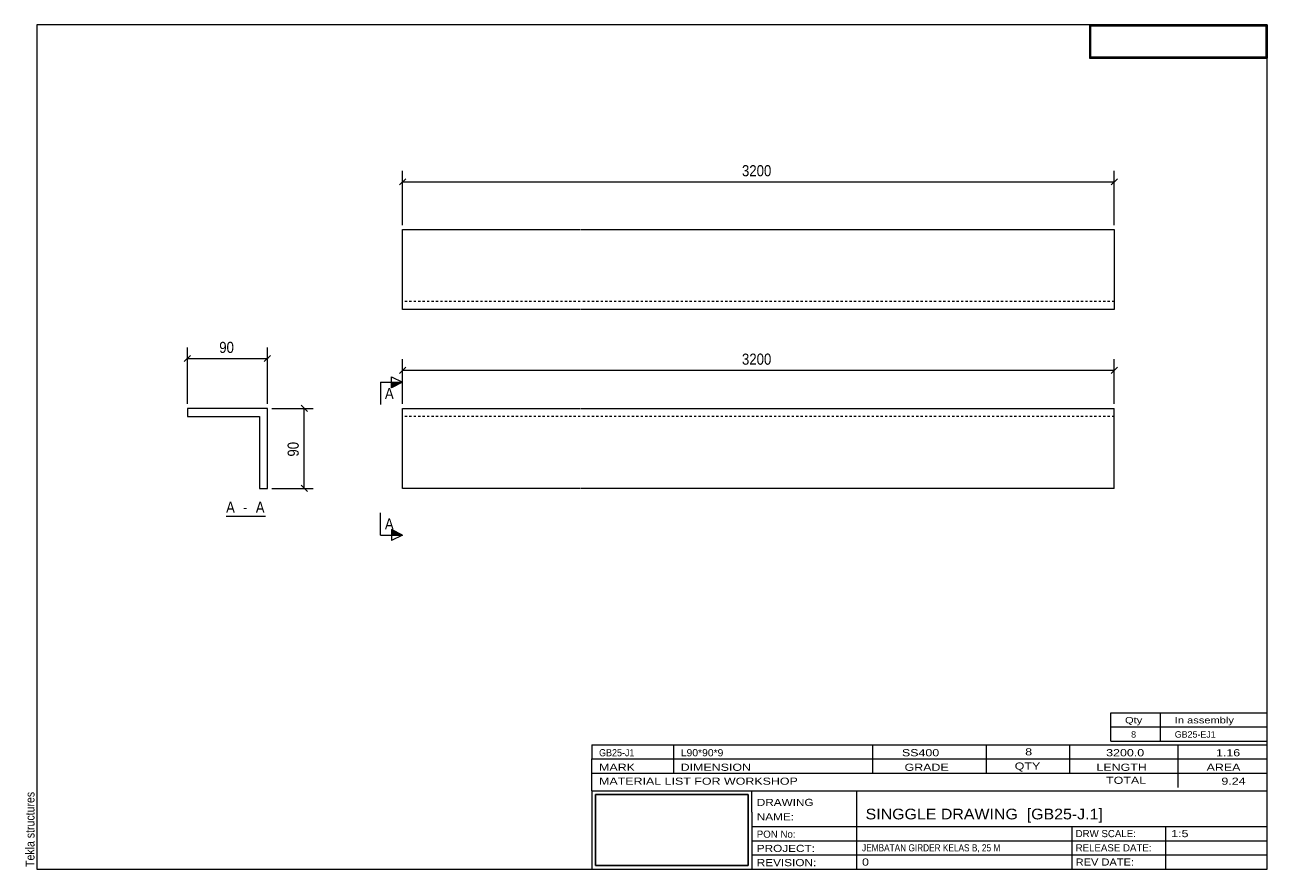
# Model space of a CAD drawing. Header units: millimetres. Extents: x 2 to 282, y 5 to 195.
import ezdxf

# ---------------------------------------------------------------- set-up
doc = ezdxf.new("R2010")
doc.units = ezdxf.units.MM
doc.linetypes.add('XKITLINE00', pattern=[0])
doc.linetypes.add('XKITLINE04', pattern=[3, 0.5, -0.5, 0.5, -0.5, 0.5, -0.5])
for name, color, linetype, lineweight in [('DrawingSheet', 5, 'Continuous', 0), ('OtherObjectType', 1, 'Continuous', 0), ('Part', 2, 'Continuous', 0), ('Section', 6, 'Continuous', 0), ('Z-DIMENSIONS', 1, 'Continuous', 0)]:
    doc.layers.add(name, color=color, linetype=linetype, lineweight=lineweight)
doc.styles.add('ARIAL', font='ARIAL.TTF')
doc.styles.add('ARIAL_NARROW', font='ARIALN.TTF')
picture_1 = doc.add_image_def('image1.jpg', size_in_pixel=(1304, 175))
picture_2 = doc.add_image_def('image2.jpg', size_in_pixel=(188, 71))

# ---------------------------------------------------------------- blocks, each defined once
blk = doc.blocks.new('*A1')
at = {"layer": 'Part', "linetype": 'XKITLINE00', "lineweight": 0}
for p, q in [((38.94, 108.69), (38.94, 106.89)), ((56.94, 108.69), (38.94, 108.69)), ((38.94, 106.89), (55.14, 106.89)), ((55.14, 106.89), (55.14, 90.69)), ((56.94, 90.69), (56.94, 108.69)), ((55.14, 90.69), (56.94, 90.69))]:
    blk.add_line(p, q, dxfattribs=at)
blk = doc.blocks.new('*A2')
at = {"layer": 'Part', "linetype": 'XKITLINE00', "lineweight": 0}
for p, q in [((87.38, 90.69), (87.38, 108.69)), ((87.38, 108.69), (127.38, 108.69)), ((127.48, 108.69), (207.48, 108.69)), ((207.58, 108.69), (247.58, 108.69)), ((247.58, 90.69), (247.58, 108.69)), ((127.38, 90.69), (87.38, 90.69)), ((207.48, 90.69), (127.48, 90.69)), ((247.58, 90.69), (207.58, 90.69))]:
    blk.add_line(p, q, dxfattribs=at)
at = {"layer": 'Part', "linetype": 'XKITLINE04', "lineweight": 0}
for p, q in [((127.38, 106.89), (87.38, 106.89)), ((207.48, 106.89), (127.48, 106.89)), ((247.58, 106.89), (207.58, 106.89))]:
    blk.add_line(p, q, dxfattribs=at)
blk = doc.blocks.new('*A3')
at = {"layer": 'Part', "linetype": 'XKITLINE00', "lineweight": 0}
for p, q in [((87.38, 130.94), (87.38, 148.94)), ((87.38, 148.94), (127.38, 148.94)), ((127.48, 148.94), (207.48, 148.94)), ((207.58, 148.94), (247.58, 148.94)), ((247.58, 148.94), (247.58, 130.94)), ((127.38, 130.94), (87.38, 130.94)), ((207.48, 130.94), (127.48, 130.94)), ((247.58, 130.94), (207.58, 130.94))]:
    blk.add_line(p, q, dxfattribs=at)
at = {"layer": 'Part', "linetype": 'XKITLINE04', "lineweight": 0}
for p, q in [((127.38, 132.74), (87.38, 132.74)), ((207.48, 132.74), (127.48, 132.74)), ((247.58, 132.74), (207.58, 132.74))]:
    blk.add_line(p, q, dxfattribs=at)
blk = doc.blocks.new('*A4')
at = {"layer": 'DrawingSheet', "linetype": 'XKITLINE00', "lineweight": 0}
for p, q in [((282, 195), (5, 195)), ((5, 195), (5, 5)), ((282, 5), (282, 195)), ((5, 5), (282, 5))]:
    blk.add_line(p, q, dxfattribs=at)
at = {"layer": 'DrawingSheet', "style": 'ARIAL', "width": 0.85}
blk.add_text('Tekla structures', height=2, rotation=90, dxfattribs=at).set_placement((4.5, 5.5))
blk = doc.blocks.new('*A5')
at = {"layer": 'OtherObjectType', "linetype": 'XKITLINE00', "lineweight": 0}
for p, q in [((242, 195), (282, 195)), ((242, 195), (242, 187.5)), ((282, 195), (282, 187.5)), ((242, 187.5), (282, 187.5))]:
    blk.add_line(p, q, dxfattribs=at)
image = blk.add_image(picture_1, insert=(242.25, 187.75), size_in_units=(39.5, 7))
blk = doc.blocks.new('*A6')
at = {"layer": 'OtherObjectType', "linetype": 'XKITLINE00', "lineweight": 0}
for p, q in [((246.8, 37), (246.8, 40.2)), ((246.8, 40.2), (282, 40.2)), ((258, 37), (258, 40.2)), ((282, 37), (282, 40.2)), ((246.8, 37), (282, 37)), ((246.8, 33.8), (246.8, 37)), ((258, 33.8), (258, 37)), ((282, 33.8), (282, 37)), ((246.8, 33.8), (282, 33.8))]:
    blk.add_line(p, q, dxfattribs=at)
at = {"layer": 'OtherObjectType', "style": 'ARIAL_NARROW'}
for s, width, p in [('Qty', 1.513248, (250, 37.8)), ('In assembly', 1.513248, (261.2, 37.8)), ('8', 1.211571, (251.38, 34.6)), ('GB25-EJ1', 1.211571, (261.2, 34.6))]:
    blk.add_text(s, height=1.44, dxfattribs=dict(at, width=width)).set_placement(p)
blk = doc.blocks.new('*A7')
at = {"layer": 'OtherObjectType', "linetype": 'XKITLINE00', "lineweight": 0}
for p, q in [((130, 33), (282, 33)), ((130, 33), (130, 29.8)), ((130, 33), (282, 33)), ((148.4, 29.8), (148.4, 33)), ((193.2, 29.8), (193.2, 33)), ((218.8, 29.8), (218.8, 33)), ((237.6, 29.8), (237.6, 33)), ((262, 29.8), (262, 33)), ((282, 29.8), (282, 33)), ((130, 29.8), (282, 29.8)), ((130, 29.8), (282, 29.8)), ((130, 26.6), (130, 29.8)), ((148.4, 26.6), (148.4, 29.8)), ((193.2, 26.6), (193.2, 29.8)), ((218.8, 26.6), (218.8, 29.8)), ((237.6, 26.6), (237.6, 29.8)), ((262, 26.6), (262, 29.8)), ((282, 26.6), (282, 29.8)), ((130, 26.6), (282, 26.6)), ((130, 22.6), (130, 26.6)), ((262, 23.4), (262, 26.6)), ((282, 22.6), (282, 26.6)), ((130, 22.6), (130, 5)), ((130, 22.6), (282, 22.6)), ((166, 17.8), (166, 22.6)), ((189.6, 14.6), (189.6, 22.6)), ((282, 17.8), (282, 22.6)), ((166, 17.8), (166, 5)), ((282, 14.6), (282, 17.8)), ((166, 14.6), (282, 14.6)), ((189.6, 5), (189.6, 14.6)), ((238.13, 11.4), (238.13, 14.6)), ((259.2, 5), (259.2, 14.6)), ((282, 11.4), (282, 14.6)), ((166, 11.4), (282, 11.4)), ((238.13, 5), (238.13, 11.4)), ((282, 8.2), (282, 11.4)), ((166, 8.2), (282, 8.2)), ((282, 5), (282, 8.2)), ((130, 5), (282, 5)), ((160, 5), (282, 5))]:
    blk.add_line(p, q, dxfattribs=at)
at = {"layer": 'OtherObjectType', "style": 'ARIAL_NARROW'}
for s, height, width, p in [('GB25-J1', 1.6, 1.100501, (131.6, 30.4)), ('L90*90*9', 1.6, 1.270501, (150, 30.4)), ('SS400', 1.6, 1.525501, (199.78, 30.4)), ('8', 1.6, 1.525501, (227.53, 30.6)), ('3200.0', 1.6, 1.525501, (245.76, 30.4)), ('1.16', 1.6, 1.525501, (270.48, 30.4)), ('MARK', 1.6, 1.525501, (131.6, 27.13)), ('DIMENSION', 1.6, 1.525501, (149.97, 27.13)), ('GRADE', 1.6, 1.525501, (200.37, 27.13)), ('QTY', 1.6, 1.525501, (225.17, 27.4)), ('LENGTH', 1.6, 1.525501, (243.57, 27.13)), ('AREA', 1.6, 1.525501, (268.37, 27.13)), ('MATERIAL LIST FOR WORKSHOP', 1.6, 1.525501, (131.6, 24)), ('TOTAL', 1.6, 1.525501, (245.74, 24.2)), ('9.24', 1.6, 1.525501, (271.7, 24)), ('DRAWING', 1.6, 1.445, (167.1, 19.22)), ('NAME:', 1.6, 1.445, (167.1, 15.98)), ('SINGGLE DRAWING  [GB25-J.1]', 2.4, 1.304651, (191.6, 16.2)), ('PON No:', 1.6, 1.19, (167.1, 12.07)), ('DRW SCALE:', 1.6, 1.19, (238.88, 12.2)), ('1:5', 1.6, 1.525501, (260.4, 12.2)), ('PROJECT:', 1.6, 1.445, (167.1, 8.87)), ('JEMBATAN GIRDER KELAS B, 25 M', 1.6, 1.015501, (190.8, 9)), ('RELEASE DATE:', 1.6, 1.19, (238.88, 9)), ('REVISION:', 1.6, 1.445, (167.1, 5.67)), ('0', 1.6, 1.525501, (190.8, 5.8)), ('REV DATE:', 1.6, 1.36, (238.88, 5.8))]:
    blk.add_text(s, height=height, dxfattribs=dict(at, width=width)).set_placement(p)
image = blk.add_image(picture_2, insert=(130.8, 5.8), size_in_units=(34.4, 16))
blk = doc.blocks.new('*A8')
at = {"layer": 'Z-DIMENSIONS', "linetype": 'XKITLINE00', "lineweight": 0}
for p, q in [((64.52, 109.4), (65.93, 107.99)), ((57.94, 108.69), (67.23, 108.69)), ((65.23, 90.69), (65.23, 108.69)), ((57.94, 90.69), (67.23, 90.69)), ((64.52, 91.4), (65.93, 89.99))]:
    blk.add_line(p, q, dxfattribs=at)
at = {"layer": 'Z-DIMENSIONS'}
for p in [(65.23, 108.69), (65.23, 90.69)]:
    blk.add_point(p, dxfattribs=at)
at = {"layer": 'Z-DIMENSIONS', "style": 'ARIAL', "width": 0.85}
blk.add_text('90', height=2.5, rotation=90.0002, dxfattribs=at).set_placement((63.98, 97.84))
blk = doc.blocks.new('*A9')
at = {"layer": 'Z-DIMENSIONS', "linetype": 'XKITLINE00', "lineweight": 0}
for p, q in [((39.65, 120.62), (38.23, 119.21)), ((38.94, 109.69), (38.94, 122.42)), ((57.65, 120.62), (56.23, 119.21)), ((56.94, 109.69), (56.94, 122.42)), ((38.94, 119.92), (56.94, 119.92))]:
    blk.add_line(p, q, dxfattribs=at)
at = {"layer": 'Z-DIMENSIONS'}
for p in [(38.94, 119.92), (56.94, 119.92)]:
    blk.add_point(p, dxfattribs=at)
at = {"layer": 'Z-DIMENSIONS', "style": 'ARIAL', "width": 0.85}
blk.add_text('90', height=2.5, dxfattribs=at).set_placement((46.09, 121.17))
blk = doc.blocks.new('*A10')
at = {"layer": 'OtherObjectType', "linetype": 'XKITLINE00', "lineweight": 0}
blk.add_line((47.63, 84.44), (56.54, 84.44), dxfattribs=at)
at = {"layer": 'OtherObjectType', "style": 'ARIAL', "width": 0.85}
for s, p in [('A', (47.63, 85.19)), ('A', (54.32, 85.19)), (' - ', (50.6, 85.19))]:
    blk.add_text(s, height=2.5, dxfattribs=at).set_placement(p)
blk = doc.blocks.new('*A11')
at = {"layer": 'Z-DIMENSIONS', "linetype": 'XKITLINE00', "lineweight": 0}
for p, q in [((88.08, 117.98), (86.67, 116.56)), ((87.38, 109.69), (87.38, 119.77)), ((248.28, 117.98), (246.87, 116.56)), ((247.58, 109.69), (247.58, 119.77)), ((87.38, 117.27), (247.58, 117.27))]:
    blk.add_line(p, q, dxfattribs=at)
at = {"layer": 'Z-DIMENSIONS'}
for p in [(87.38, 117.27), (247.58, 117.27)]:
    blk.add_point(p, dxfattribs=at)
at = {"layer": 'Z-DIMENSIONS', "style": 'ARIAL', "width": 0.85}
blk.add_text('3200', height=2.5, dxfattribs=at).set_placement((163.77, 118.52))
blk = doc.blocks.new('*A12')
at = {"layer": 'Section'}
for points in [[(84.88, 114.56), (87.38, 114.56), (84.88, 113.31)], [(84.88, 81.44), (87.38, 80.19), (84.88, 80.19)]]:
    blk.add_hatch(color=256, dxfattribs=at).paths.add_polyline_path(points, flags=17)
at = {"layer": 'Section', "linetype": 'XKITLINE00', "lineweight": 0}
for p, q in [((84.88, 113.31), (84.88, 115.81)), ((84.88, 115.81), (87.38, 114.56)), ((82.38, 114.56), (82.38, 109.56)), ((82.38, 114.56), (87.38, 114.56)), ((87.38, 114.56), (84.88, 113.31)), ((82.38, 80.19), (82.38, 85.19)), ((87.38, 80.19), (84.88, 81.44)), ((84.88, 81.44), (84.88, 78.94)), ((82.38, 80.19), (87.38, 80.19)), ((87.38, 80.19), (84.88, 78.94))]:
    blk.add_line(p, q, dxfattribs=at)
at = {"layer": 'Section', "style": 'ARIAL', "width": 0.85}
for p in [(83.38, 110.81), (83.38, 81.44)]:
    blk.add_text('A', height=2.5, dxfattribs=at).set_placement(p)
blk = doc.blocks.new('*A13')
at = {"layer": 'Z-DIMENSIONS', "linetype": 'XKITLINE00', "lineweight": 0}
for p, q in [((88.08, 160.38), (86.67, 158.97)), ((87.38, 149.94), (87.38, 162.18)), ((87.38, 159.68), (247.58, 159.68)), ((248.28, 160.38), (246.87, 158.97)), ((247.58, 149.94), (247.58, 162.18))]:
    blk.add_line(p, q, dxfattribs=at)
at = {"layer": 'Z-DIMENSIONS'}
for p in [(87.38, 159.68), (247.58, 159.68)]:
    blk.add_point(p, dxfattribs=at)
at = {"layer": 'Z-DIMENSIONS', "style": 'ARIAL', "width": 0.85}
blk.add_text('3200', height=2.5, dxfattribs=at).set_placement((163.77, 160.93))

msp = doc.modelspace()

# ---------------------------------------------------------------- block references
at = {"lineweight": 0}
for name in ['*A4', '*A5', '*A13', '*A3', '*A9', '*A11', '*A12', '*A8', '*A1', '*A2', '*A10', '*A6', '*A7']:
    msp.add_blockref(name, (0, 0), dxfattribs=at)

doc.saveas('drawing.dxf')
